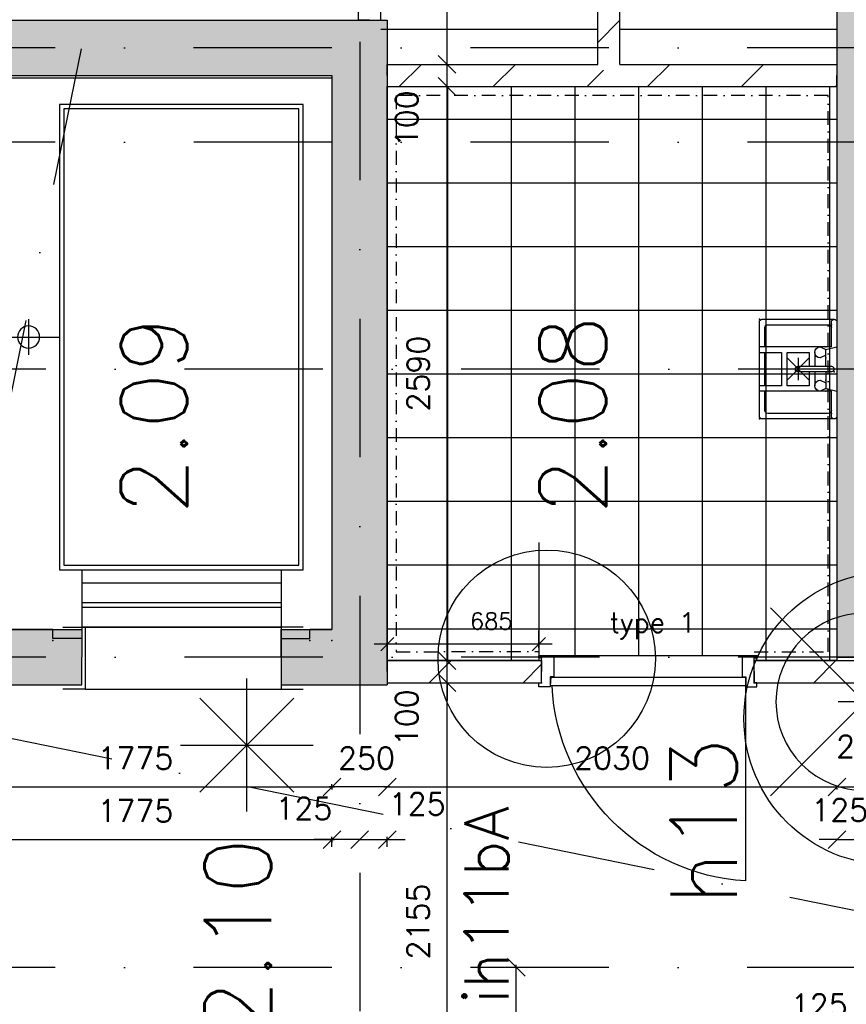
# Model space of a CAD drawing. Extents: x -33346 to 151546, y -8083 to 129543.
# Tile 53 of 68: x 37167 to 40900, y 74780 to 79223. Entities that reach past the tile are written whole.
import ezdxf
from ezdxf.enums import TextEntityAlignment as Align

# ---------------------------------------------------------------- set-up
doc = ezdxf.new("R2010")
doc.units = 0
doc.header["$LTSCALE"] = 50
doc.header["$MEASUREMENT"] = 0
doc.header["$PDSIZE"] = -1
for name, pattern in [('DASHDOT', [25, 12.5, -6.25, 0, -6.25]), ('DASHDOT2', [0.5, 0.25, -0.125, 0, -0.125]), ('XREF2$0$DASHDOT', [25, 12.5, -6.25, 0, -6.25]), ('XREF2$0$DD1', [2.66667, 1.66667, -0.5, 0, -0.5])]:
    doc.linetypes.add(name, pattern=pattern)
doc.layers.get('0').update_dxf_attribs({"linetype": 'CONTINUOUS'})
doc.layers.get('DEFPOINTS').update_dxf_attribs({"linetype": 'CONTINUOUS'})
for name, color, linetype in [('00', 7, 'CONTINUOUS'), ('_BRANDCOMPART', 6, 'DASHDOT'), ('_DETAILNUMMERS', 4, 'CONTINUOUS'), ('_DETAILNUMMERSTEKST', 4, 'CONTINUOUS'), ('A--A21--_F12--', 7, 'CONTINUOUS'), ('A--A21--_F123-', 9, 'CONTINUOUS'), ('A--A22--_F123-', 9, 'CONTINUOUS'), ('A--L21--', 3, 'CONTINUOUS'), ('A--L21--_F12--', 7, 'CONTINUOUS'), ('A--L22--_F-2--', 7, 'CONTINUOUS'), ('A--L32--', 7, 'CONTINUOUS'), ('A--L32--_F123-', 1, 'CONTINUOUS'), ('A--L32--_F123-DRAAIR', 7, 'CONTINUOUS'), ('A--L66--', 7, 'CONTINUOUS'), ('A--L66--_F-2--', 7, 'CONTINUOUS'), ('A--L66--_F123-', 7, 'CONTINUOUS'), ('A--L74--', 7, 'CONTINUOUS'), ('A--L74--_F-23-', 7, 'CONTINUOUS'), ('A--L90--', 7, 'CONTINUOUS'), ('A--M$1A-_F123-', 1, 'CONTINUOUS'), ('A--M1$A-_F123-', 1, 'CONTINUOUS'), ('A--T$1A-_F123-_RNR', 4, 'CONTINUOUS'), ('A--T01A-70_TEKST', 5, 'CONTINUOUS'), ('TEGELS', 253, 'CONTINUOUS'), ('TEKSTKOZIJNMERK', 2, 'CONTINUOUS'), ('X--LR---_CP', 7, 'CONTINUOUS'), ('XREF2$0$A--L$7A-_STRAMIEN', 1, 'XREF2$0$DASHDOT'), ('XREF2$0$A--L90--_F---402', 250, 'CONTINUOUS'), ('XREF2$0$A--L90--_F-23-', 7, 'CONTINUOUS'), ('XREF2$0$A--L90--_F123-', 7, 'CONTINUOUS'), ('XREF2$0$A--M$1A-_F123-', 1, 'CONTINUOUS'), ('XREF2$0$STRAMIEN', 1, 'XREF2$0$DD1')]:
    doc.layers.add(name, color=color, linetype=linetype)
doc.styles.add('ALFA-0_25', font='ROMANS')
doc.styles.add('B-01', font='SIMPLEX.SHX', dxfattribs={"width": 0.8, "height": 4.5})
doc.styles.add('HIEMSTRA', font='romans.shx')
doc.styles.add('XREF2$0$HIEMSTRA', font='romans.shx')
doc.dimstyles.get("Standard").update_dxf_attribs({"dimscale": 40, "dimtxt": 2.5, "dimasz": 2, "dimexe": 0.3, "dimexo": 0.3, "dimgap": 2, "dimtad": 1, "dimdec": 0, "dimzin": 0, "dimtxsty": 'HIEMSTRA', "dimblk1": 'OBLIQUE', "dimblk2": 'OBLIQUE', "dimsah": 1, "dimcen": -0.09, "dimdle": 0.3, "dimse1": 1, "dimclrd": 2, "dimclre": 2, "dimclrt": 3, "dimazin": 3, "dimtfac": 1, "dimtdec": 4, "dimtofl": 0, "dimtmove": 0, "dimatfit": 3, "dimtvp": 625, "dimtolj": 1, "dimtzin": 0})
doc.dimstyles.new('STANDARD$0', dxfattribs={"dimscale": 50, "dimtxt": 2.5, "dimasz": 2, "dimexe": 2, "dimexo": 0, "dimgap": 2, "dimtad": 1, "dimdec": 0, "dimzin": 0, "dimtxsty": 'ALFA-0_25', "dimblk1": 'OBLIQUE', "dimblk2": 'OBLIQUE', "dimsah": 1, "dimcen": -3, "dimdle": 2, "dimclrd": 1, "dimclre": 1, "dimclrt": 2, "dimazin": 3, "dimtfac": 0.666667, "dimtofl": 0, "dimtmove": 0, "dimatfit": 3, "dimtvp": 0.833333, "dimtolj": 1, "dimtzin": 0})
doc.dimstyles.new('XREF2$0$STANDARD', dxfattribs={"dimscale": 70, "dimtxt": 2.5, "dimasz": 2, "dimexe": 0.3, "dimexo": 0.3, "dimgap": 2, "dimtad": 1, "dimdec": 0, "dimzin": 0, "dimtxsty": 'XREF2$0$HIEMSTRA', "dimblk1": 'XREF2$0$_OBLIQUE', "dimblk2": 'XREF2$0$_OBLIQUE', "dimsah": 1, "dimcen": -0.09, "dimdle": 0.3, "dimclrd": 1, "dimclre": 1, "dimclrt": 4, "dimazin": 3, "dimtfac": 1, "dimtdec": 4, "dimtix": 1, "dimtofl": 0, "dimtmove": 0, "dimatfit": 3, "dimtvp": 625, "dimtolj": 1, "dimtzin": 0})
pattern_1 = [(45, (-39827.1, -78971.86), (-212.132, 212.132), [])]

# ---------------------------------------------------------------- blocks, each defined once
blk = doc.blocks.new('*U879')
at = {"layer": 'A--A22--_F123-', "linetype": 'CONTINUOUS'}
h = blk.add_hatch(dxfattribs=at)
h.set_pattern_fill('ALFALINE', color=256, scale=300, style=0)
h.set_pattern_definition([(45, (-40483.72, -76281.54), (-212.132, 212.132), [])])
h.paths.add_polyline_path([(0, 0), (0, 50), (623.4, 50), (573.4, 0), (523.4, -50), (0, -50)])
at = {"layer": 'A--L22--_F-2--', "color": 3, "linetype": 'CONTINUOUS'}
for points in [[(0, 0), (0, 50), (623.4, 50), (623.4, 50)], [(0, 0), (0, -50), (523.4, -50), (523.4, -50)]]:
    blk.add_lwpolyline(points, dxfattribs=at)
blk = doc.blocks.new('*U878')
at = {"layer": 'A--A22--_F123-', "linetype": 'CONTINUOUS'}
h = blk.add_hatch(dxfattribs=at)
h.set_pattern_fill('ALFALINE', color=256, scale=300, style=0)
h.set_pattern_definition(pattern_1)
h.paths.add_polyline_path([(0, 0), (50, 50), (1030, 50), (1030, 0), (1030, -50), (0, -50)])
at = {"layer": 'A--L22--_F-2--', "color": 3, "linetype": 'CONTINUOUS'}
for points in [[(50, 50), (50, 50), (1030, 50), (1030, 0)], [(0, -50), (0, -50), (1030, -50), (1030, 0)]]:
    blk.add_lwpolyline(points, dxfattribs=at)
blk = doc.blocks.new('*U876')
at = {"layer": 'A--A22--_F123-', "linetype": 'CONTINUOUS'}
h = blk.add_hatch(dxfattribs=at)
h.set_pattern_fill('ALFALINE', color=256, scale=300, style=0)
h.set_pattern_definition([(45, (-38827.05, -76281.54), (-212.132, 212.132), [])])
h.paths.add_polyline_path([(0, 0), (0, 50), (696.7, 50), (696.7, 0), (696.7, -50), (0, -50)])
at = {"layer": 'A--L22--_F-2--', "color": 3, "linetype": 'CONTINUOUS'}
for points in [[(0, 0), (0, 50), (696.7, 50), (696.7, 0)], [(0, 0), (0, -50), (696.7, -50), (696.7, 0)]]:
    blk.add_lwpolyline(points, dxfattribs=at)
blk = doc.blocks.new('*U874')
at = {"layer": 'A--A22--_F123-', "linetype": 'CONTINUOUS'}
h = blk.add_hatch(dxfattribs=at)
h.set_pattern_fill('ALFALINE', color=256, scale=300, style=0)
h.set_pattern_definition([(45, (-38747.1, -79221.86), (-212.132, 212.132), [])])
h.paths.add_polyline_path([(0, 0), (-50, 0), (-50, 1349.8), (0, 1299.8), (50, 1249.8), (50, 0)])
at = {"layer": 'A--L22--_F-2--', "color": 3, "linetype": 'CONTINUOUS'}
for points in [[(0, 0), (-50, 0), (-50, 1349.8), (-50, 1349.8)], [(0, 0), (50, 0), (50, 1249.8), (50, 1249.8)]]:
    blk.add_lwpolyline(points, dxfattribs=at)
blk = doc.blocks.new('*U873')
at = {"layer": 'A--A22--_F123-', "linetype": 'CONTINUOUS'}
h = blk.add_hatch(dxfattribs=at)
h.set_pattern_fill('ALFALINE', color=256, scale=300, style=0)
h.set_pattern_definition(pattern_1)
h.paths.add_polyline_path([(0, 0), (-50, 50), (-50, 1499.8), (0, 1549.8), (50, 1499.8), (50, 50)])
at = {"layer": 'A--L22--_F-2--', "color": 3, "linetype": 'CONTINUOUS'}
for points in [[(-50, 50), (-50, 50), (-50, 1499.8), (-50, 1499.8)], [(50, 50), (50, 50), (50, 1499.8), (50, 1499.8)]]:
    blk.add_lwpolyline(points, dxfattribs=at)
blk = doc.blocks.new('*U821')
at = {"layer": 'A--A22--_F123-', "linetype": 'CONTINUOUS'}
h = blk.add_hatch(dxfattribs=at)
h.set_pattern_fill('ALFALINE', color=256, scale=300, style=0)
h.set_pattern_definition([(45, (-38827.05, -78971.86), (-212.132, 212.132), [])])
h.paths.add_polyline_path([(0, 0), (0, -50), (1000.1, -50), (1000.1, 0), (950.1, 50), (0, 50)])
at = {"layer": 'A--L22--_F-2--', "color": 3, "linetype": 'CONTINUOUS'}
for points in [[(0, 0), (0, 50), (950.1, 50), (950.1, 50)], [(0, 0), (0, -50), (1000.1, -50), (1000.1, -50)]]:
    blk.add_lwpolyline(points, dxfattribs=at)
blk = doc.blocks.new('Q060224-')
at = {"layer": 'A--L66--_F-2--', "color": 1, "linetype": 'CONTINUOUS'}
for p, q in [((1370, 1450), (1370, 1290)), ((1470, 1370), (1230, 1370)), ((230, 320), (230, 10)), ((1130, 320), (1130, 10)), ((230, 260), (1130, 260)), ((230, 170), (1130, 170)), ((230, 150), (1130, 150)), ((100, 10), (100, 50)), ((230, 60), (1130, 60)), ((1260, 10), (1260, 50)), ((230, 10), (100, 10)), ((1130, 10), (1260, 10))]:
    blk.add_line(p, q, dxfattribs=at)
at = {"layer": 'A--L66--_F-2--', "color": 2, "linetype": 'CONTINUOUS'}
for points in [[(1180, 320), (130, 320), (130, 2420), (1230, 2420), (1230, 320), (1180, 320)], [(1180, 340), (150, 340), (150, 2400), (1210, 2400), (1210, 340), (1180, 340)]]:
    blk.add_lwpolyline(points, dxfattribs=at)
at = {"layer": 'A--L66--_F-2--', "color": 1, "linetype": 'CONTINUOUS'}
blk.add_circle((1370, 1370), 50, dxfattribs=at)
at = {"layer": 'A--L66--_F123-', "color": 1, "linetype": 'CONTINUOUS'}
blk.add_lwpolyline([(1260, 50), (1700, 50), (1700, 2540), (0, 2540), (0, 50), (100, 50)], dxfattribs=at)
at = {"layer": 'X--LR---_CP'}
for p in [(0, 0), (100, 0), (1260, 0)]:
    blk.add_point(p, dxfattribs=at)
blk = doc.blocks.new('Q070085-')
at = {"layer": 'X--LR---_CP'}
for p in [(0, 0), (0, 0), (350, 0)]:
    blk.add_point(p, dxfattribs=at)
blk = doc.blocks.new('Q070086-')
at = {"layer": 'X--LR---_CP'}
for p in [(0, 0), (0, 0), (400, 0)]:
    blk.add_point(p, dxfattribs=at)
blk = doc.blocks.new('Q070087-')
at = {"layer": 'X--LR---_CP'}
for p in [(0, 0), (0, 0), (175, 0)]:
    blk.add_point(p, dxfattribs=at)
blk = doc.blocks.new('Q070079-')
at = {"layer": 'X--LR---_CP'}
for p in [(0, 0), (0, 0), (50, 0)]:
    blk.add_point(p, dxfattribs=at)
blk = doc.blocks.new('Q070048-')
at = {"layer": 'A--L74--_F-23-', "color": 1, "linetype": 'CONTINUOUS'}
for p, q in [((-100, -25), (-100, -350)), ((100, -25), (100, -350)), ((-75, -100), (-12.5, -100)), ((-50, -125), (50, -225)), ((50, -125), (-50, -225)), ((0, -125), (0, -225)), ((12.5, -100), (75, -100)), ((-50, -175), (50, -175)), ((75, -325), (-75, -325))]:
    blk.add_line(p, q, dxfattribs=at)
for points in [[(-212.5, 0), (212.5, 0, -0.41), (225, -12.5), (225, -337.5, -0.41), (212.5, -350), (-212.5, -350, -0.41), (-225, -337.5), (-225, -12.5, -0.41), (-212.5, 0)], [(-100, -25), (-212.5, -25, -0.41), (-225, -12.5)], [(-100, -325), (-187.5, -325, -0.41), (-200, -312.5), (-200, -37.5, -0.41), (-187.5, -25), (-187.5, -25)], [(12.5, -25), (12.5, -175, -1), (-12.5, -175), (-12.5, -25, -1), (12.5, -25)], [(225, -12.5, -0.41), (212.5, -25), (100, -25)], [(187.5, -25), (187.5, -25, -0.41), (200, -37.5), (200, -312.5, -0.41), (187.5, -325), (100, -325)], [(-62.5, -50), (-50, -75, -1), (-100, -75), (-87.5, -50)], [(87.5, -50), (100, -75, -1), (50, -75), (62.5, -50)]]:
    blk.add_lwpolyline(points, format="xyb", dxfattribs=at)
for points in [[(-12.5, -50), (-87.5, -50), (-100, 0)], [(12.5, -50), (87.5, -50), (100, 0)], [(12.5, -125), (75, -125), (75, -225), (-75, -225), (-75, -125), (-12.5, -125)], [(-75, -350), (-75, -250), (75, -250), (75, -350)]]:
    blk.add_lwpolyline(points, dxfattribs=at)
at = {"layer": 'A--L74--_F-23-', "color": 255}
blk.add_circle((0, 0), 0.0123, dxfattribs=at)
at = {"layer": 'X--LR---_CP'}
for p in [(-225, -350), (225, -350), (225, -350)]:
    blk.add_point(p, dxfattribs=at)
at = {"layer": 'A--L74--', "extrusion": (-1, 0, 0)}
for name, p in [('Q070085-', (0, 0, -225)), ('Q070087-', (12.5, 0, -12.5))]:
    blk.add_blockref(name, p, dxfattribs=at)
at = {"layer": 'A--L74--'}
blk.add_blockref('Q070086-', (-200, -25), dxfattribs=at)
at = {"layer": 'A--L74--', "extrusion": (0, -1, 0)}
for p in [(-100, 0, 50), (50, 0, 50)]:
    blk.add_blockref('Q070079-', p, dxfattribs=at)
blk = doc.blocks.new('XREF2$0$S090024-')
at = {"layer": 'XREF2$0$A--L90--_F---402', "linetype": 'CONTINUOUS'}
for points in [[(-0.000001, 5.999999), (-0.000001, -6)], [(-6.000001, 0), (5.999999, 0)]]:
    blk.add_lwpolyline(points, dxfattribs=at)
blk.add_lwpolyline([(-4.000001, 0, 1), (3.999998, 0, 1)], format="xyb", close=True, dxfattribs=at)
at = {"layer": 'XREF2$0$A--L90--_F-23-', "color": 255}
blk.add_circle((0, 0), 0.0123, dxfattribs=at)
at = {"layer": 'XREF2$0$A--L90--_F123-', "color": 2, "linetype": 'CONTINUOUS'}
for points in [[(-0.000001, 5.999999), (-0.000001, -6)], [(-6.000001, 0), (5.999999, 0)]]:
    blk.add_lwpolyline(points, dxfattribs=at)
blk.add_lwpolyline([(-4.000001, 0, 1), (3.999998, 0, 1)], format="xyb", close=True, dxfattribs=at)
blk = doc.blocks.new('XREF2$0$_OBLIQUE')
at = {"color": 0, "linetype": 'BYBLOCK'}
blk.add_line((-0.5, -0.5), (0.5, 0.5), dxfattribs=at)
blk = doc.blocks.new('*D1086')
at = {"layer": 'DEFPOINTS', "color": 0}
for p in [(-34177.9, 44099.6), (-33788.5, 44099.6), (-34775.8, 43899.6)]:
    blk.add_point(p, dxfattribs=at)
at = {"layer": 'XREF2$0$A--M$1A-_F123-', "color": 1}
for p, q in [((-33788.5, 44099.6), (-33788.5, 44239.6)), ((-34156.9, 44099.6), (-33767.5, 44099.6)), ((-34754.8, 43899.6), (-33767.5, 43899.6)), ((-33788.5, 43899.6), (-33788.5, 43759.6))]:
    blk.add_line(p, q, dxfattribs=at)
at = {"layer": 'XREF2$0$A--M$1A-_F123-', "color": 1, "xscale": 140, "yscale": 140, "zscale": 140}
for p, rotation in [((-33788.5, 44099.6), 270), ((-33788.5, 43899.6), 90)]:
    blk.add_blockref('XREF2$0$_OBLIQUE', p, dxfattribs=dict(at, rotation=rotation))
at = {"layer": 'XREF2$0$A--M$1A-_F123-', "color": 4, "insert": (-34016, 43627.6), "char_height": 175, "attachment_point": 5, "rotation": 90, "style": 'XREF2$0$HIEMSTRA'}
blk.add_mtext('\\A1;200', dxfattribs=at)
blk = doc.blocks.new('*U788')
at = {"layer": 'A--A21--_F123-', "linetype": 'CONTINUOUS'}
blk.add_hatch(color=256, dxfattribs=at).paths.add_polyline_path([(0, 0), (-125, 125), (2150, 125), (2025, 0), (1900, -125), (125, -125)])
at = {"layer": 'A--A21--_F12--', "color": 8}
for points in [[(0, 0), (-125, 125), (2025, 0), (2150, 125)], [(2025, 0), (1900, -125), (0, 0), (125, -125)]]:
    blk.add_solid(points, dxfattribs=at)
at = {"layer": 'A--L21--_F12--', "color": 3, "linetype": 'CONTINUOUS'}
for points in [[(-125, 125), (-125, 125), (2150, 125), (2150, 125)], [(125, -125), (125, -125), (1900, -125), (1900, -125)]]:
    blk.add_lwpolyline(points, dxfattribs=at)
blk = doc.blocks.new('*U787')
at = {"layer": 'A--A21--_F123-', "linetype": 'CONTINUOUS'}
blk.add_hatch(color=256, dxfattribs=at).paths.add_polyline_path([(0, 0), (125, 125), (125, -2875.4), (0, -2750.4), (-125, -2625.4), (-125, -125)])
at = {"layer": 'A--A21--_F12--', "color": 8}
for points in [[(0, 0), (125, 125), (0, -2750.4), (125, -2875.4)], [(0, -2750.4), (-125, -2625.4), (0, 0), (-125, -125)]]:
    blk.add_solid(points, dxfattribs=at)
at = {"layer": 'A--L21--_F12--', "color": 3, "linetype": 'CONTINUOUS'}
for points in [[(125, 125), (125, 125), (125, -2875.4), (125, -2875.4)], [(-125, -125), (-125, -125), (-125, -2625.4), (-125, -2625.4)]]:
    blk.add_lwpolyline(points, dxfattribs=at)
blk = doc.blocks.new('*U786')
at = {"layer": 'A--A21--_F123-', "linetype": 'CONTINUOUS'}
blk.add_hatch(color=256, dxfattribs=at).paths.add_polyline_path([(0, 0), (0, 125), (230, 125), (355, 0), (480, -125), (0, -125)])
at = {"layer": 'A--A21--_F12--', "color": 8}
for points in [[(0, 0), (0, 125), (355, 0), (230, 125)], [(355, 0), (480, -125), (0, 0), (0, -125)]]:
    blk.add_solid(points, dxfattribs=at)
at = {"layer": 'A--L21--_F12--', "color": 3, "linetype": 'CONTINUOUS'}
for points in [[(0, 0), (0, 125), (230, 125), (230, 125)], [(0, 0), (0, -125), (480, -125), (480, -125)]]:
    blk.add_lwpolyline(points, dxfattribs=at)
blk = doc.blocks.new('*U783')
at = {"layer": 'A--A21--_F123-', "linetype": 'CONTINUOUS'}
blk.add_hatch(color=256, dxfattribs=at).paths.add_polyline_path([(0, 0), (125, 0), (125, -7950.4), (0, -7950.4), (-125, -7950.4), (-125, 0)])
at = {"layer": 'A--A21--_F12--', "color": 8}
blk.add_solid([(0, -7950.4), (-125, -7950.4), (0, 0), (-125, 0)], dxfattribs=at)
at = {"layer": 'A--L21--_F12--', "color": 3, "linetype": 'CONTINUOUS'}
blk.add_lwpolyline([(0, 0), (-125, 0), (-125, -7950.4), (0, -7950.4)], dxfattribs=at)
blk = doc.blocks.new('*U775')
at = {"layer": 'A--A21--_F123-', "linetype": 'CONTINUOUS'}
blk.add_hatch(color=256, dxfattribs=at).paths.add_polyline_path([(0, 0), (-125, -125), (770, -125), (770, 0), (770, 125), (125, 125)])
at = {"layer": 'A--A21--_F12--', "color": 8}
for points in [[(770, 0), (770, 125), (0, 0), (125, 125)], [(0, 0), (-125, -125), (770, 0), (770, -125)]]:
    blk.add_solid(points, dxfattribs=at)
at = {"layer": 'A--L21--_F12--', "color": 3, "linetype": 'CONTINUOUS'}
for points in [[(125, 125), (125, 125), (770, 125), (770, 0)], [(-125, -125), (-125, -125), (770, -125), (770, 0)]]:
    blk.add_lwpolyline(points, dxfattribs=at)
blk = doc.blocks.new('_OBLIQUE')
at = {"color": 0, "linetype": 'BYBLOCK'}
blk.add_line((-0.5, -0.5), (0.5, 0.5), dxfattribs=at)
blk = doc.blocks.new('*D151')
at = {"color": 2, "linetype": 'BYBLOCK'}
for p, q in [((36790, 75761.2), (38589, 75761.2)), ((38577, 75761.6), (38577, 75749.2))]:
    blk.add_line(p, q, dxfattribs=at)
at = {"layer": 'DEFPOINTS', "color": 0, "linetype": 'BYBLOCK'}
for p in [(36802, 75773.6), (38577, 75773.6), (38577, 75761.2)]:
    blk.add_point(p, dxfattribs=at)
at = {"color": 2, "linetype": 'BYBLOCK', "xscale": 80, "yscale": 80, "zscale": 80, "rotation": 180}
blk.add_blockref('_OBLIQUE', (36802, 75761.2), dxfattribs=at)
at = {"color": 2, "linetype": 'BYBLOCK', "xscale": 80, "yscale": 80, "zscale": 80}
blk.add_blockref('_OBLIQUE', (38577, 75761.2), dxfattribs=at)
at = {"color": 3, "linetype": 'BYBLOCK', "insert": (37689.5, 75891.2), "char_height": 100, "attachment_point": 5, "style": 'HIEMSTRA'}
blk.add_mtext('\\A1;1775', dxfattribs=at)
blk = doc.blocks.new('*D152')
at = {"color": 2, "linetype": 'BYBLOCK'}
for p, q in [((38815, 75761.2), (40869.1, 75761.2)), ((40857.1, 75755.4), (40857.1, 75749.2))]:
    blk.add_line(p, q, dxfattribs=at)
at = {"layer": 'DEFPOINTS', "color": 0, "linetype": 'BYBLOCK'}
for p in [(38827, 75767.4), (40857.1, 75767.4), (40857.1, 75761.2)]:
    blk.add_point(p, dxfattribs=at)
at = {"color": 2, "linetype": 'BYBLOCK', "xscale": 80, "yscale": 80, "zscale": 80, "rotation": 180}
blk.add_blockref('_OBLIQUE', (38827, 75761.2), dxfattribs=at)
at = {"color": 2, "linetype": 'BYBLOCK', "xscale": 80, "yscale": 80, "zscale": 80}
blk.add_blockref('_OBLIQUE', (40857.1, 75761.2), dxfattribs=at)
at = {"color": 3, "linetype": 'BYBLOCK', "insert": (39842.1, 75891.2), "char_height": 100, "attachment_point": 5, "style": 'HIEMSTRA'}
blk.add_mtext('\\A1;2030', dxfattribs=at)
blk = doc.blocks.new('*D153')
at = {"color": 2, "linetype": 'BYBLOCK'}
for p, q in [((40982.1, 75545.7), (40982.1, 75511.2)), ((40857.1, 75523.2), (40777.1, 75523.2)), ((40857.1, 75523.2), (40982.1, 75523.2)), ((40982.1, 75523.2), (41062.1, 75523.2))]:
    blk.add_line(p, q, dxfattribs=at)
at = {"layer": 'DEFPOINTS', "color": 0, "linetype": 'BYBLOCK'}
for p in [(40857.1, 75557.7), (40982.1, 75557.7), (40982.1, 75523.2)]:
    blk.add_point(p, dxfattribs=at)
at = {"color": 2, "linetype": 'BYBLOCK', "xscale": 80, "yscale": 80, "zscale": 80}
blk.add_blockref('_OBLIQUE', (40857.1, 75523.2), dxfattribs=at)
at = {"color": 2, "linetype": 'BYBLOCK', "xscale": 80, "yscale": 80, "zscale": 80, "rotation": 180}
blk.add_blockref('_OBLIQUE', (40982.1, 75523.2), dxfattribs=at)
at = {"color": 3, "linetype": 'BYBLOCK', "insert": (40869.6, 75657), "char_height": 100, "attachment_point": 5, "style": 'HIEMSTRA'}
blk.add_mtext('\\A1;125', dxfattribs=at)
blk = doc.blocks.new('*D155')
at = {"color": 2, "linetype": 'BYBLOCK'}
for p, q in [((38839, 75761.2), (38565, 75761.2)), ((38577, 75760.8), (38577, 75773.2))]:
    blk.add_line(p, q, dxfattribs=at)
at = {"layer": 'DEFPOINTS', "color": 0, "linetype": 'BYBLOCK'}
for p in [(38577, 75761.2), (38577, 75748.8), (38827, 75748.8)]:
    blk.add_point(p, dxfattribs=at)
at = {"color": 2, "linetype": 'BYBLOCK', "xscale": 80, "yscale": 80, "zscale": 80, "rotation": 180}
blk.add_blockref('_OBLIQUE', (38577, 75761.2), dxfattribs=at)
at = {"color": 2, "linetype": 'BYBLOCK', "xscale": 80, "yscale": 80, "zscale": 80}
blk.add_blockref('_OBLIQUE', (38827, 75761.2), dxfattribs=at)
at = {"color": 3, "linetype": 'BYBLOCK', "insert": (38733.2, 75891.2), "char_height": 100, "attachment_point": 5, "style": 'HIEMSTRA'}
blk.add_mtext('\\A1;250', dxfattribs=at)
blk = doc.blocks.new('*D158')
at = {"color": 2, "linetype": 'BYBLOCK'}
for p, q in [((36790, 75523.2), (38589, 75523.2)), ((38577, 75531.4), (38577, 75511.2))]:
    blk.add_line(p, q, dxfattribs=at)
at = {"layer": 'DEFPOINTS', "color": 0, "linetype": 'BYBLOCK'}
for p in [(36802, 75543.4), (38577, 75543.4), (38577, 75523.2)]:
    blk.add_point(p, dxfattribs=at)
at = {"color": 2, "linetype": 'BYBLOCK', "xscale": 80, "yscale": 80, "zscale": 80, "rotation": 180}
blk.add_blockref('_OBLIQUE', (36802, 75523.2), dxfattribs=at)
at = {"color": 2, "linetype": 'BYBLOCK', "xscale": 80, "yscale": 80, "zscale": 80}
blk.add_blockref('_OBLIQUE', (38577, 75523.2), dxfattribs=at)
at = {"color": 3, "linetype": 'BYBLOCK', "insert": (37689.5, 75653.2), "char_height": 100, "attachment_point": 5, "style": 'HIEMSTRA'}
blk.add_mtext('\\A1;1775', dxfattribs=at)
blk = doc.blocks.new('*D159')
at = {"color": 2, "linetype": 'BYBLOCK'}
for p, q in [((38577, 75523.2), (38497, 75523.2)), ((38577, 75491.4), (38577, 75535.2)), ((38702, 75523.2), (38577, 75523.2)), ((38702, 75523.2), (38782, 75523.2))]:
    blk.add_line(p, q, dxfattribs=at)
at = {"layer": 'DEFPOINTS', "color": 0, "linetype": 'BYBLOCK'}
for p in [(38577, 75523.2), (38577, 75479.4), (38702, 75479.4)]:
    blk.add_point(p, dxfattribs=at)
at = {"color": 2, "linetype": 'BYBLOCK', "xscale": 80, "yscale": 80, "zscale": 80}
blk.add_blockref('_OBLIQUE', (38577, 75523.2), dxfattribs=at)
at = {"color": 2, "linetype": 'BYBLOCK', "xscale": 80, "yscale": 80, "zscale": 80, "rotation": 180}
blk.add_blockref('_OBLIQUE', (38702, 75523.2), dxfattribs=at)
at = {"color": 3, "linetype": 'BYBLOCK', "insert": (38450.3, 75664.1), "char_height": 100, "attachment_point": 5, "style": 'HIEMSTRA'}
blk.add_mtext('\\A1;125', dxfattribs=at)
blk = doc.blocks.new('*D160')
at = {"color": 2, "linetype": 'BYBLOCK'}
for p, q in [((38702, 75523.2), (38622, 75523.2)), ((38702, 75523.2), (38827, 75523.2)), ((38827, 75491.4), (38827, 75535.2)), ((38827, 75523.2), (38907, 75523.2))]:
    blk.add_line(p, q, dxfattribs=at)
at = {"layer": 'DEFPOINTS', "color": 0, "linetype": 'BYBLOCK'}
for p in [(38827, 75523.2), (38702, 75479.4), (38827, 75479.4)]:
    blk.add_point(p, dxfattribs=at)
at = {"color": 2, "linetype": 'BYBLOCK', "xscale": 80, "yscale": 80, "zscale": 80}
blk.add_blockref('_OBLIQUE', (38702, 75523.2), dxfattribs=at)
at = {"color": 2, "linetype": 'BYBLOCK', "xscale": 80, "yscale": 80, "zscale": 80, "rotation": 180}
blk.add_blockref('_OBLIQUE', (38827, 75523.2), dxfattribs=at)
at = {"color": 3, "linetype": 'BYBLOCK', "insert": (38961.9, 75684.3), "char_height": 100, "attachment_point": 5, "style": 'HIEMSTRA'}
blk.add_mtext('\\A1;125', dxfattribs=at)
blk = doc.blocks.new('*D161')
at = {"color": 2, "linetype": 'BYBLOCK'}
for p, q in [((40845.1, 75761.2), (41107.1, 75761.2)), ((41107.1, 75760.8), (41107.1, 75773.2))]:
    blk.add_line(p, q, dxfattribs=at)
at = {"layer": 'DEFPOINTS', "color": 0, "linetype": 'BYBLOCK'}
for p in [(41107.1, 75761.2), (40857.1, 75748.8), (41107.1, 75748.8)]:
    blk.add_point(p, dxfattribs=at)
at = {"color": 2, "linetype": 'BYBLOCK', "xscale": 80, "yscale": 80, "zscale": 80, "rotation": 180}
blk.add_blockref('_OBLIQUE', (40857.1, 75761.2), dxfattribs=at)
at = {"color": 2, "linetype": 'BYBLOCK', "xscale": 80, "yscale": 80, "zscale": 80}
blk.add_blockref('_OBLIQUE', (41107.1, 75761.2), dxfattribs=at)
at = {"color": 3, "linetype": 'BYBLOCK', "insert": (40982.1, 75943.2), "char_height": 100, "attachment_point": 5, "style": 'HIEMSTRA'}
blk.add_mtext('\\A1;250', dxfattribs=at)
blk = doc.blocks.new('*D189')
at = {"color": 2, "linetype": 'BYBLOCK'}
blk.add_line((39096.6, 74064.2), (39096.6, 76243.5), dxfattribs=at)
at = {"layer": 'DEFPOINTS', "color": 0, "linetype": 'BYBLOCK'}
for p in [(39096.6, 76231.5), (39096.6, 76231.5), (39096.6, 74076.2)]:
    blk.add_point(p, dxfattribs=at)
at = {"color": 2, "linetype": 'BYBLOCK', "xscale": 80, "yscale": 80, "zscale": 80}
for p, rotation in [((39096.6, 76231.5), 90), ((39096.6, 74076.2), 270)]:
    blk.add_blockref('_OBLIQUE', p, dxfattribs=dict(at, rotation=rotation))
at = {"color": 3, "linetype": 'BYBLOCK', "insert": (38966.6, 75153.9), "char_height": 100, "attachment_point": 5, "rotation": 90, "style": 'HIEMSTRA'}
blk.add_mtext('\\A1;2155', dxfattribs=at)
blk = doc.blocks.new('*D190')
at = {"color": 2, "linetype": 'BYBLOCK'}
blk.add_line((39096.6, 76319.5), (39096.6, 78933.9), dxfattribs=at)
at = {"layer": 'DEFPOINTS', "color": 0, "linetype": 'BYBLOCK'}
for p in [(39096.6, 78921.9), (39096.6, 78921.9), (39096.6, 76331.5)]:
    blk.add_point(p, dxfattribs=at)
at = {"color": 2, "linetype": 'BYBLOCK', "xscale": 80, "yscale": 80, "zscale": 80}
for p, rotation in [((39096.6, 78921.9), 90), ((39096.6, 76331.5), 270)]:
    blk.add_blockref('_OBLIQUE', p, dxfattribs=dict(at, rotation=rotation))
at = {"color": 3, "linetype": 'BYBLOCK', "insert": (38966.6, 77626.7), "char_height": 100, "attachment_point": 5, "rotation": 90, "style": 'HIEMSTRA'}
blk.add_mtext('\\A1;2590', dxfattribs=at)
blk = doc.blocks.new('*D191')
at = {"color": 2, "linetype": 'BYBLOCK'}
for p, q in [((40225.3, 79021.9), (40225.3, 79101.9)), ((40225.3, 78921.9), (40225.3, 79021.9)), ((40225.3, 78921.9), (40225.3, 78841.9))]:
    blk.add_line(p, q, dxfattribs=at)
at = {"layer": 'DEFPOINTS', "color": 0, "linetype": 'BYBLOCK'}
for p in [(40225.3, 79021.9), (40225.3, 79021.9), (40225.3, 78921.9)]:
    blk.add_point(p, dxfattribs=at)
at = {"color": 2, "linetype": 'BYBLOCK', "xscale": 80, "yscale": 80, "zscale": 80}
for p, rotation in [((40225.3, 79021.9), 270), ((40225.3, 78921.9), 90)]:
    blk.add_blockref('_OBLIQUE', p, dxfattribs=dict(at, rotation=rotation))
at = {"color": 3, "linetype": 'BYBLOCK', "insert": (40043.3, 78776.1), "char_height": 100, "attachment_point": 5, "rotation": 90, "style": 'HIEMSTRA'}
blk.add_mtext('\\A1;100', dxfattribs=at)
blk = doc.blocks.new('*D192')
at = {"color": 2, "linetype": 'BYBLOCK'}
blk.add_line((40225.3, 79009.9), (40225.3, 80483.6), dxfattribs=at)
at = {"layer": 'DEFPOINTS', "color": 0, "linetype": 'BYBLOCK'}
for p in [(40225.3, 80471.6), (40225.3, 80471.6), (40225.3, 79021.9)]:
    blk.add_point(p, dxfattribs=at)
at = {"color": 2, "linetype": 'BYBLOCK', "xscale": 80, "yscale": 80, "zscale": 80}
for p, rotation in [((40225.3, 80471.6), 90), ((40225.3, 79021.9), 270)]:
    blk.add_blockref('_OBLIQUE', p, dxfattribs=dict(at, rotation=rotation))
at = {"color": 3, "linetype": 'BYBLOCK', "insert": (40095.3, 79746.7), "char_height": 100, "attachment_point": 5, "rotation": 90, "style": 'HIEMSTRA'}
blk.add_mtext('\\A1;1450', dxfattribs=at)
blk = doc.blocks.new('*D196')
at = {"color": 2, "linetype": 'BYBLOCK'}
for p, q in [((39096.6, 76331.5), (39096.6, 76411.5)), ((39096.6, 76231.5), (39096.6, 76331.5)), ((39096.6, 76231.5), (39096.6, 76151.5))]:
    blk.add_line(p, q, dxfattribs=at)
at = {"layer": 'DEFPOINTS', "color": 0, "linetype": 'BYBLOCK'}
for p in [(39096.6, 76331.5), (39096.6, 76331.5), (39096.6, 76231.5)]:
    blk.add_point(p, dxfattribs=at)
at = {"color": 2, "linetype": 'BYBLOCK', "xscale": 80, "yscale": 80, "zscale": 80}
for p, rotation in [((39096.6, 76331.5), 270), ((39096.6, 76231.5), 90)]:
    blk.add_blockref('_OBLIQUE', p, dxfattribs=dict(at, rotation=rotation))
at = {"color": 3, "linetype": 'BYBLOCK', "insert": (38914.6, 76073.3), "char_height": 100, "attachment_point": 5, "rotation": 90, "style": 'HIEMSTRA'}
blk.add_mtext('\\A1;100', dxfattribs=at)
blk = doc.blocks.new('*D225')
at = {"color": 2, "linetype": 'BYBLOCK'}
for p, q in [((39495.5, 74946.9), (39397.1, 74946.9)), ((39409.1, 73964.9), (39409.1, 74958.9))]:
    blk.add_line(p, q, dxfattribs=at)
at = {"layer": 'DEFPOINTS', "color": 0, "linetype": 'BYBLOCK'}
for p in [(39409.1, 74946.9), (39507.5, 74946.9), (39507.5, 73976.9)]:
    blk.add_point(p, dxfattribs=at)
at = {"color": 2, "linetype": 'BYBLOCK', "xscale": 80, "yscale": 80, "zscale": 80}
for p, rotation in [((39409.1, 74946.9), 90), ((39409.1, 73976.9), 270)]:
    blk.add_blockref('_OBLIQUE', p, dxfattribs=dict(at, rotation=rotation))
at = {"color": 3, "linetype": 'BYBLOCK', "insert": (39279.1, 74461.9), "char_height": 100, "attachment_point": 5, "rotation": 90, "style": 'HIEMSTRA'}
blk.add_mtext('\\A1;970', dxfattribs=at)
blk = doc.blocks.new('*D244')
at = {"color": 2, "linetype": 'BYBLOCK'}
for p, q in [((40982.1, 74613.2), (40982.1, 74651.3)), ((40982.1, 74639.3), (40902.1, 74639.3)), ((41107.1, 74639.3), (40982.1, 74639.3)), ((41107.1, 74639.3), (41187.1, 74639.3))]:
    blk.add_line(p, q, dxfattribs=at)
at = {"layer": 'DEFPOINTS', "color": 0, "linetype": 'BYBLOCK'}
for p in [(40982.1, 74639.3), (40982.1, 74601.2), (41107.1, 74601.2)]:
    blk.add_point(p, dxfattribs=at)
at = {"color": 2, "linetype": 'BYBLOCK', "xscale": 80, "yscale": 80, "zscale": 80}
blk.add_blockref('_OBLIQUE', (40982.1, 74639.3), dxfattribs=at)
at = {"color": 2, "linetype": 'BYBLOCK', "xscale": 80, "yscale": 80, "zscale": 80, "rotation": 180}
blk.add_blockref('_OBLIQUE', (41107.1, 74639.3), dxfattribs=at)
at = {"color": 3, "linetype": 'BYBLOCK', "insert": (40777.2, 74776), "char_height": 100, "attachment_point": 5, "style": 'HIEMSTRA'}
blk.add_mtext('\\A1;125', dxfattribs=at)
blk = doc.blocks.new('DR_880_TYPE1')
at = {"layer": 'A--L32--_F123-', "color": 1}
blk.add_line((67, 0), (917, 0), dxfattribs=at)
at = {"layer": 'A--L32--_F123-'}
for points in [[(0, 9), (0, 0), (67, 0), (67, 93.8), (50, 93.8), (50, 139), (0, 139), (0, 121), (12, 121), (12, 9), (0, 9)], [(52, 95.6), (52, 135.6), (932, 135.6), (929, 95.6), (52, 95.6)], [(984, 9), (984, 0), (917, 0), (917, 93.8), (934, 93.8), (934, 139), (984, 139), (984, 121), (972, 121), (972, 9), (984, 9)]]:
    blk.add_lwpolyline(points, close=True, dxfattribs=at)
at = {"layer": 'A--L32--_F123-DRAAIR', "color": 1}
blk.add_lwpolyline([(52, 135.6), (52, 1015.6, -0.381848), (924.9, 135.8)], format="xyb", dxfattribs=at)
at = {"layer": 'X--LR---_CP', "color": 1}
for p in [(12, 121), (12, 9)]:
    blk.add_point(p, dxfattribs=at)
at = {"layer": 'X--LR---_CP', "color": 2}
for p in [(972, 121), (972, 9)]:
    blk.add_point(p, dxfattribs=at)
at = {"layer": 'X--LR---_CP'}
blk.add_point((0, 0), dxfattribs=at)
blk = doc.blocks.new('*D433')
at = {"color": 1, "linetype": 'BYBLOCK'}
for p, q in [((38827, 76389), (38827, 76464.9)), ((39511.7, 76389.1), (39511.7, 76464.9)), ((39571.7, 76404.9), (38767, 76404.9))]:
    blk.add_line(p, q, dxfattribs=at)
at = {"layer": 'DEFPOINTS', "color": 0, "linetype": 'BYBLOCK'}
for p in [(38827, 76404.9), (38827, 76389), (39511.7, 76389.1)]:
    blk.add_point(p, dxfattribs=at)
at = {"color": 1, "linetype": 'BYBLOCK', "xscale": 60, "yscale": 60, "zscale": 60}
for p, rotation in [((38827, 76404.9), 180.0011974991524), ((39511.7, 76404.9), 0.001197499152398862)]:
    blk.add_blockref('_OBLIQUE', p, dxfattribs=dict(at, rotation=rotation))
at = {"color": 2, "linetype": 'BYBLOCK', "insert": (39296.5, 76509.7), "char_height": 75, "attachment_point": 5, "rotation": 0.0012, "style": 'ALFA-0_25'}
blk.add_mtext('\\A1;685', dxfattribs=at)
blk = doc.blocks.new('DETAILNR')
at = {"layer": '_DETAILNUMMERS'}
blk.add_circle((32.9, -23.2), 490.7, dxfattribs=at)
at = {"layer": 'X--LR---_CP'}
blk.add_point((0, 0), dxfattribs=at)
at = {"layer": '_DETAILNUMMERSTEKST', "style": 'ALFA-0_25'}
blk.add_attdef('DETAILNR', text='', height=200, rotation=90, dxfattribs=at).set_placement((-618.4, 223.8), align=Align.RIGHT)
blk = doc.blocks.new('FIJN_SCHUURWERK')
at = {"layer": '00', "color": 4}
for p, q in [((-0.000025, 300), (-0.000025, -300)), ((-212.132075, 212.132), (212.132025, -212.132)), ((-212.131875, -212.132), (212.132025, 212.13215)), ((-299.999975, 0), (299.999975, 0))]:
    blk.add_line(p, q, dxfattribs=at)
blk = doc.blocks.new('XREF2')
at = {"layer": 'XREF2$0$A--L$7A-_STRAMIEN'}
for p, q in [((-34180.516, 66443.644), (-38993.943, 42813.838)), ((-36914.938, 63128.251), (-36914.938, 23800)), ((-33134.934, 42640.886), (-54707.823, 47035.316)), ((-20789.004, 46850.002), (-39925.329, 46850.002)), ((-20830.441, 45399.999), (-39925.329, 45400.003)), ((-20830.441, 44099.557), (-39925.329, 44099.56)), ((-20789.004, 42699.999), (-39925.329, 42700.003))]:
    blk.add_line(p, q, dxfattribs=at)
at = {"layer": 'XREF2$0$STRAMIEN', "linetype": 'XREF2$0$DASHDOT', "xscale": 100, "yscale": 100, "rotation": 315}
blk.add_blockref('XREF2$0$S090024-', (-34635.314, 43898.412), dxfattribs=at)
at = {"layer": 'XREF2$0$A--M$1A-_F123-'}
dim = blk.add_linear_dim(base=(-33788.531, 44099.559), p1=(-34775.777, 43899.561), p2=(-34177.932, 44099.559), angle=90, dimstyle='XREF2$0$STANDARD', override={"dimcen": -0.09}, dxfattribs=at)
dim.commit()
dim.dimension.update_dxf_attribs({"geometry": '*D1086', "text_midpoint": (-34016.031, 43627.569), "dimtype": 128})

msp = doc.modelspace()

# ---------------------------------------------------------------- hatches: boundary and pattern name
at = {"layer": 'TEGELS'}
h = msp.add_hatch(dxfattribs=at)
h.set_pattern_fill('NET', color=256, scale=2300, style=0)
h.paths.add_polyline_path([(39511.7, 76352.5), (39511.7, 76331.5), (38827, 76331.5), (38827, 78921.9), (40857.1, 78921.9), (40857.1, 76331.5), (40495.7, 76331.5), (40495.7, 76352.5)])

# ---------------------------------------------------------------- linework, layer by layer
at = {"linetype": 'CONTINUOUS'}
msp.add_line((39511.7, 76864.6), (39511.7, 76352.5), dxfattribs=at)
at = {"layer": '_BRANDCOMPART'}
msp.add_lwpolyline([(43578, 78670.5), (43578, 78670.5), (36639.3, 78670.5), (35740.7, 74277.7)], dxfattribs=at)
at = {"layer": '_DETAILNUMMERS'}
msp.add_circle((41098, 76070), 660.8, dxfattribs=at)
at = {"layer": 'A--L21--', "linetype": 'CONTINUOUS'}
for p, q in [((37462, 76481.4), (38347, 76481.4)), ((37462, 76202), (38347, 76202))]:
    msp.add_line(p, q, dxfattribs=at)
for points in [[(37362, 76481.4), (37462, 76481.4), (37462, 76202), (37362, 76202)], [(38447, 76481.4), (38347, 76481.4), (38347, 76202), (38447, 76202)]]:
    msp.add_lwpolyline(points, dxfattribs=at)
at = {"layer": 'A--L74--'}
for points in [[(39777.1, 79179.6), (38797.1, 79179.6)], [(40857.1, 79179.6), (39877.1, 79179.6)]]:
    msp.add_lwpolyline(points, dxfattribs=at)
at = {"layer": 'TEGELS'}
msp.add_lwpolyline([(39511.7, 76352.5), (39511.7, 76331.5), (38827, 76331.5), (38827, 78921.9), (40857.1, 78921.9), (40857.1, 76331.5), (40495.7, 76331.5), (40495.7, 76352.5)], close=True, dxfattribs=at)
at = {"layer": 'TEGELS', "color": 3, "linetype": 'DASHDOT2', "ltscale": 5}
msp.add_lwpolyline([(40483.7, 76371.5), (40817.2, 76371.5), (40817.1, 78881.9), (38867, 78881.9), (38867, 76371.5), (39511.7, 76371.6)], dxfattribs=at)

# ---------------------------------------------------------------- block references
at = {"layer": '00', "linetype": 'CONTINUOUS'}
ref = msp.add_blockref('DETAILNR', (39523.7, 76306.5), dxfattribs=dict(at, rotation=90))
ref.add_attrib('DETAILNR', 'ih11bA', dxfattribs={"layer": '_DETAILNUMMERSTEKST', "height": 200, "rotation": 90, "style": 'ALFA-0_25'}).set_placement((39374.9, 75673.8), align=Align.RIGHT)
at = {"layer": 'A--L21--', "linetype": 'CONTINUOUS'}
for name, p in [('*U783', (40982.1, 84296.9)), ('*U874', (38747.1, 79221.9)), ('*U873', (39827.1, 78971.9)), ('*U788', (36677, 79096.9)), ('*U787', (38702, 79096.9)), ('*U821', (38827, 78971.9)), ('*U878', (39827.1, 78971.9)), ('*U775', (36677, 76346.4)), ('*U786', (38347, 76346.4)), ('*U876', (38827, 76281.5)), ('*U879', (40483.7, 76281.5))]:
    msp.add_blockref(name, p, dxfattribs=at)
at = {"layer": 'A--L32--', "rotation": 180.0037096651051}
msp.add_blockref('DR_880_TYPE1', (40495.7, 76352.5), dxfattribs=at)
at = {"layer": 'A--L66--', "xscale": -1}
msp.add_blockref('Q060224-', (38577, 76421.4), dxfattribs=at)
at = {"layer": 'A--L74--', "rotation": 270}
msp.add_blockref('Q070048-', (40857.1, 77646.9), dxfattribs=at)
at = {"layer": 'A--L90--', "rotation": 90}
msp.add_blockref('FIJN_SCHUURWERK', (38192.4, 75949.7), dxfattribs=at)
at = {"layer": 'A--T01A-70_TEKST', "color": 4}
msp.add_blockref('XREF2', (75617.3, 32246.9), dxfattribs=at)

# ---------------------------------------------------------------- texts
at = {"layer": '_DETAILNUMMERSTEKST', "style": 'ALFA-0_25'}
msp.add_text('h13', height=300, rotation=90, dxfattribs=at).set_placement((40405.5, 75226.5))
at = {"layer": 'A--T$1A-_F123-_RNR', "style": 'ALFA-0_25'}
for s, p in [('2.09', (37923, 76988.9)), ('2.08', (39814.6, 76988.9)), ('2.10', (38302, 74633))]:
    msp.add_text(s, height=300, rotation=90, dxfattribs=at).set_placement(p)
at = {"layer": 'TEKSTKOZIJNMERK', "style": 'B-01'}
msp.add_text('type 1', height=90, rotation=359.9187, dxfattribs=at).set_placement((39830.3, 76458))

# ---------------------------------------------------------------- dimensions: what is measured, and where the dimension line sits
at = {"layer": 'A--M$1A-_F123-', "linetype": 'CONTINUOUS'}
dim = msp.add_linear_dim(base=(39096.6, 80471.6), p1=(39096.6, 79021.9), p2=(39096.6, 80471.6), angle=90, dimstyle='STANDARD', dxfattribs=at)
dim.commit()
dim.dimension.update_dxf_attribs({"geometry": '*D192', "text_midpoint": (38966.6, 79746.7), "insert": (-1128.8, 0)})
dim = msp.add_linear_dim(base=(39096.6, 79021.9), p1=(39096.6, 78921.9), p2=(39096.6, 79021.9), angle=90, dimstyle='STANDARD', dxfattribs=at)
dim.commit()
dim.dimension.update_dxf_attribs({"geometry": '*D191', "text_midpoint": (38914.6, 78776.1), "dimtype": 160, "insert": (-1128.8, 0)})
for base, p1, p2, picture, middle in [((39096.6, 78921.9), (39096.6, 76331.5), (39096.6, 78921.9), '*D190', (38966.6, 77626.7)), ((39096.6, 76231.5), (39096.6, 74076.2), (39096.6, 76231.5), '*D189', (38966.6, 75153.9)), ((39409.1, 74946.9), (39507.5, 73976.9), (39507.5, 74946.9), '*D225', (39279.1, 74461.9))]:
    dim = msp.add_linear_dim(base=base, p1=p1, p2=p2, angle=90, dimstyle='STANDARD', dxfattribs=at)
    dim.commit()
    dim.dimension.update_dxf_attribs({"geometry": picture, "text_midpoint": middle})
dim = msp.add_linear_dim(base=(39096.6, 76331.5), p1=(39096.6, 76231.5), p2=(39096.6, 76331.5), angle=90, dimstyle='STANDARD', dxfattribs=at)
dim.commit()
dim.dimension.update_dxf_attribs({"geometry": '*D196', "text_midpoint": (38914.6, 76073.3), "dimtype": 160})
for base, p1, p2, picture, middle in [((41107.1, 75761.2), (40857.1, 75748.8), (41107.1, 75748.8), '*D161', (40982.1, 75943.2)), ((38577, 75761.2), (36802, 75773.6), (38577, 75773.6), '*D151', (37689.5, 75891.2)), ((40857.1, 75761.2), (38827, 75767.4), (40857.1, 75767.4), '*D152', (39842.1, 75891.2)), ((38577, 75523.2), (36802, 75543.4), (38577, 75543.4), '*D158', (37689.5, 75653.2))]:
    dim = msp.add_linear_dim(base=base, p1=p1, p2=p2, dimstyle='STANDARD', dxfattribs=at)
    dim.commit()
    dim.dimension.update_dxf_attribs({"geometry": picture, "text_midpoint": middle})
for base, p1, p2, picture, middle in [((38577, 75761.2), (38827, 75748.8), (38577, 75748.8), '*D155', (38733.2, 75891.2)), ((38577, 75523.2), (38702, 75479.4), (38577, 75479.4), '*D159', (38450.3, 75664.1)), ((38827, 75523.2), (38702, 75479.4), (38827, 75479.4), '*D160', (38961.9, 75684.3)), ((40982.1, 75523.2), (40857.1, 75557.7), (40982.1, 75557.7), '*D153', (40869.6, 75657)), ((40982.1, 74639.3), (41107.1, 74601.2), (40982.1, 74601.2), '*D244', (40777.2, 74776))]:
    dim = msp.add_linear_dim(base=base, p1=p1, p2=p2, dimstyle='STANDARD', dxfattribs=at)
    dim.commit()
    dim.dimension.update_dxf_attribs({"geometry": picture, "text_midpoint": middle, "dimtype": 160})
at = {"layer": 'A--M1$A-_F123-'}
dim = msp.add_linear_dim(base=(38827, 76404.9), p1=(39511.7, 76389.1), p2=(38827, 76389), angle=180.0012, dimstyle='STANDARD$0', override={"dimscale": 30, "dimblk1": 'OBLIQUE', "dimblk2": 'OBLIQUE'}, dxfattribs=at)
dim.commit()
dim.dimension.update_dxf_attribs({"geometry": '*D433', "text_midpoint": (39296.5, 76509.7), "dimtype": 161})

doc.saveas('drawing.dxf')
